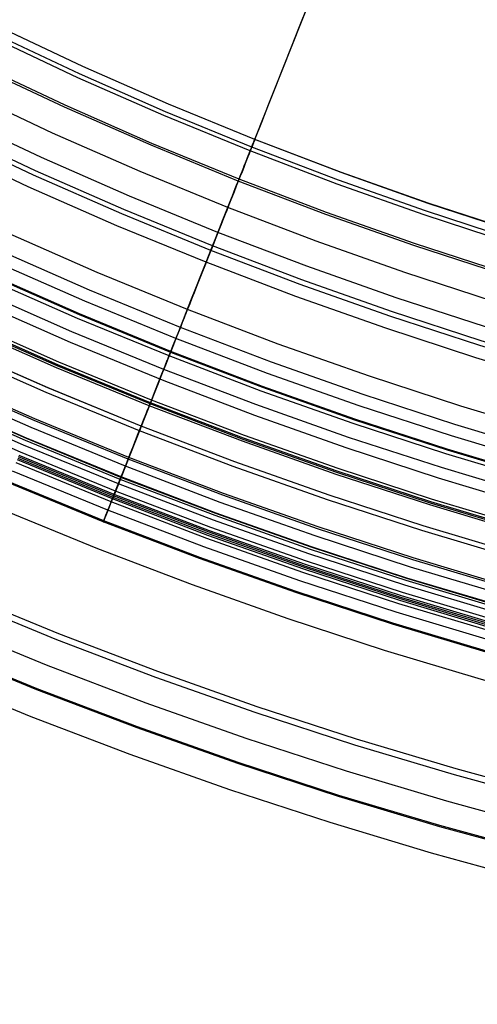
# Model space of a CAD drawing. Header units: millimetres. Extents: x -14 to 488, y -50 to 50.
# Tile 58 of 256: x 195.76 to 199.48, y -35.53 to -27.52. Entities that reach past the tile are written whole.
import ezdxf

# ---------------------------------------------------------------- set-up
doc = ezdxf.new("R2010")
doc.units = ezdxf.units.MM
doc.header["$MEASUREMENT"] = 0
doc.layers.add('Default', color=7, linetype='Continuous')

msp = doc.modelspace()

# ---------------------------------------------------------------- linework, layer by layer
at = {"layer": 'Default'}
for points in [[(206.1369, -30.5713), (205.4397, -30.5003), (204.7387, -30.4125), (204.0344, -30.3077), (203.3274, -30.1855), (202.6184, -30.0455), (201.9078, -29.8877), (201.1964, -29.7117), (200.4848, -29.5173), (199.7737, -29.3043), (199.0637, -29.0727), (198.3556, -28.8224), (197.6501, -28.5531), (196.9479, -28.2649), (196.2497, -27.9579), (195.5563, -27.6319)], [(206.1428, -30.5062), (205.4471, -30.4353), (204.7475, -30.3478), (204.0448, -30.2431), (203.3393, -30.1212), (202.6318, -29.9815), (201.9228, -29.824), (201.2129, -29.6484), (200.5028, -29.4544), (199.7932, -29.2419), (199.0848, -29.0108), (198.3782, -28.761), (197.6742, -28.4923), (196.9735, -28.2048), (196.2768, -27.8983), (195.5848, -27.5731)], [(206.1429, -30.5044), (205.4473, -30.4336), (204.7478, -30.346), (204.0451, -30.2414), (203.3396, -30.1194), (202.6321, -29.9798), (201.9232, -29.8223), (201.2133, -29.6467), (200.5033, -29.4527), (199.7937, -29.2403), (199.0853, -29.0092), (198.3788, -28.7593), (197.6748, -28.4907), (196.9741, -28.2032), (196.2775, -27.8968), (195.5856, -27.5715)], [(206.1338, -30.605), (205.4359, -30.534), (204.7341, -30.4461), (204.029, -30.3411), (203.3213, -30.2188), (202.6114, -30.0787), (201.9001, -29.9206), (201.1879, -29.7444), (200.4755, -29.5498), (199.7636, -29.3367), (199.0528, -29.1048), (198.344, -28.8541), (197.6377, -28.5846), (196.9346, -28.2961), (196.2357, -27.9887), (195.5415, -27.6624)], [(206.1102, -30.8675), (205.4062, -30.7958), (204.6983, -30.7072), (203.9872, -30.6013), (203.2733, -30.4779), (202.5573, -30.3366), (201.8399, -30.1772), (201.1215, -29.9995), (200.403, -29.8032), (199.6849, -29.5882), (198.9681, -29.3543), (198.2531, -29.1015), (197.5406, -28.8296), (196.8316, -28.5386), (196.1266, -28.2286), (195.4264, -27.8994)], [(206.1117, -30.8503), (205.4081, -30.7787), (204.7007, -30.6901), (203.9899, -30.5843), (203.2765, -30.461), (202.5609, -30.3197), (201.8438, -30.1604), (201.1259, -29.9828), (200.4077, -29.7866), (199.6901, -29.5718), (198.9736, -29.338), (198.259, -29.0853), (197.547, -28.8136), (196.8383, -28.5228), (196.1337, -28.2129), (195.4339, -27.884)], [(206.0894, -31.0973), (205.3802, -31.0251), (204.667, -30.9358), (203.9505, -30.8291), (203.2313, -30.7048), (202.51, -30.5624), (201.7871, -30.4018), (201.0634, -30.2228), (200.3395, -30.025), (199.6161, -29.8084), (198.8938, -29.5728), (198.1735, -29.3181), (197.4557, -29.0441), (196.7413, -28.751), (196.031, -28.4386), (195.3256, -28.107)], [(206.0699, -31.3143), (205.3556, -31.2415), (204.6374, -31.1516), (203.9159, -31.0442), (203.1917, -30.919), (202.4653, -30.7757), (201.7374, -30.6139), (201.0086, -30.4336), (200.2796, -30.2345), (199.551, -30.0163), (198.8237, -29.7791), (198.0983, -29.5226), (197.3755, -29.2467), (196.6561, -28.9515), (195.9408, -28.6369), (195.2305, -28.303)], [(206.0592, -31.4328), (205.3422, -31.3598), (204.6213, -31.2696), (203.897, -31.1617), (203.17, -31.036), (202.4409, -30.8921), (201.7102, -30.7298), (200.9786, -30.5488), (200.2468, -30.3489), (199.5155, -30.1299), (198.7854, -29.8918), (198.0572, -29.6343), (197.3317, -29.3574), (196.6096, -29.061), (195.8916, -28.7453), (195.1785, -28.4101)], [(206.0557, -31.4717), (205.3378, -31.3986), (204.616, -31.3082), (203.8908, -31.2003), (203.1629, -31.0744), (202.4329, -30.9303), (201.7012, -30.7678), (200.9688, -30.5866), (200.2361, -30.3864), (199.5039, -30.1672), (198.7729, -29.9287), (198.0438, -29.6709), (197.3173, -29.3937), (196.5943, -29.097), (195.8754, -28.7808), (195.1614, -28.4452)], [(206.0463, -31.5752), (205.3261, -31.5018), (204.6019, -31.4112), (203.8743, -31.3029), (203.144, -31.1766), (202.4115, -31.032), (201.6775, -30.869), (200.9426, -30.6871), (200.2075, -30.4863), (199.4729, -30.2664), (198.7394, -30.0271), (198.0079, -29.7684), (197.2791, -29.4903), (196.5537, -29.1926), (195.8324, -28.8754), (195.1161, -28.5387)], [(206.0093, -31.9859), (205.2796, -31.9116), (204.5459, -31.8198), (203.8089, -31.71), (203.069, -31.5821), (202.3269, -31.4356), (201.5833, -31.2704), (200.8387, -31.0862), (200.094, -30.8828), (199.3498, -30.66), (198.6068, -30.4176), (197.8657, -30.1555), (197.1273, -29.8737), (196.3924, -29.5721), (195.6617, -29.2508)], [(205.9951, -32.1427), (205.2618, -32.0681), (204.5246, -31.9758), (203.7839, -31.8655), (203.0403, -31.7369), (202.2946, -31.5898), (201.5473, -31.4237), (200.7991, -31.2386), (200.0507, -31.0342), (199.3028, -30.8102), (198.5561, -30.5667), (197.8114, -30.3033), (197.0693, -30.0201), (196.3308, -29.7171), (195.5965, -29.3941)], [(205.9864, -32.2396), (205.2509, -32.1647), (204.5114, -32.0721), (203.7684, -31.9615), (203.0226, -31.8326), (202.2746, -31.685), (201.5251, -31.5184), (200.7746, -31.3327), (200.0239, -31.1277), (199.2737, -30.9031), (198.5248, -30.6587), (197.7778, -30.3946), (197.0335, -30.1106), (196.2927, -29.8066), (195.5562, -29.4826)], [(205.9727, -32.3913), (205.2337, -32.3161), (204.4907, -32.2231), (203.7442, -32.1119), (202.9949, -31.9824), (202.2434, -31.8341), (201.4902, -31.6667), (200.7362, -31.4802), (199.982, -31.2741), (199.2283, -31.0485), (198.4758, -30.803), (197.7253, -30.5376), (196.9775, -30.2522), (196.2332, -29.9468), (195.4931, -29.6213)], [(195.5071, -29.5907), (196.2463, -29.9158), (196.9898, -30.2209), (197.7369, -30.506), (198.4866, -30.7711), (199.2383, -31.0164), (199.9913, -31.2418), (200.7447, -31.4476), (201.4979, -31.634), (202.2503, -31.8011), (203.001, -31.9493), (203.7496, -32.0787), (204.4953, -32.1897), (205.2375, -32.2826), (205.9757, -32.3578)], [(205.9762, -32.3521), (205.2382, -32.2769), (204.496, -32.184), (203.7505, -32.073), (203.0021, -31.9436), (202.2514, -31.7955), (201.4992, -31.6284), (200.7461, -31.4421), (199.9928, -31.2363), (199.24, -31.0109), (198.4884, -30.7657), (197.7388, -30.5006), (196.992, -30.2156), (196.2486, -29.9105), (195.5094, -29.5855)], [(205.9621, -32.5089), (205.2204, -32.4334), (204.4747, -32.34), (203.7255, -32.2285), (202.9734, -32.0984), (202.2191, -31.9496), (201.4633, -31.7817), (200.7065, -31.5944), (199.9495, -31.3876), (199.193, -31.1611), (198.4378, -30.9148), (197.6845, -30.6484), (196.934, -30.362), (196.187, -30.0554), (195.4443, -29.7288)], [(195.4224, -29.8096), (196.1747, -30.141), (196.9351, -30.4532), (197.6723, -30.7347), (198.4161, -30.9983), (199.1661, -31.2437), (199.9218, -31.471), (200.6828, -31.6798), (201.4486, -31.8702), (202.2188, -32.042), (202.993, -32.195), (203.7265, -32.3221), (204.4626, -32.4323), (205.2011, -32.5256), (205.9416, -32.6021)], [(195.4224, -29.8096), (196.1747, -30.141), (196.9351, -30.4532), (197.6723, -30.7347), (198.4161, -30.9983), (199.1661, -31.2437), (199.9218, -31.471), (200.6828, -31.6798), (201.4486, -31.8702), (202.2188, -32.042), (202.993, -32.195), (203.7265, -32.3221), (204.4626, -32.4323), (205.2011, -32.5256), (205.9416, -32.6021)], [(205.9335, -32.8255), (205.1846, -32.7493), (204.4315, -32.655), (203.675, -32.5424), (202.9156, -32.411), (202.1539, -32.2607), (201.3906, -32.0912), (200.6264, -31.9021), (199.862, -31.6933), (199.0982, -31.4646), (198.3355, -31.2158), (197.5749, -30.9468), (196.817, -30.6576), (196.0626, -30.348), (195.3126, -30.0182)], [(205.935, -32.8095), (205.1864, -32.7333), (204.4337, -32.6391), (203.6776, -32.5265), (202.9185, -32.3953), (202.1572, -32.245), (201.3943, -32.0755), (200.6305, -31.8866), (199.8665, -31.6779), (199.1029, -31.4492), (198.3407, -31.2006), (197.5804, -30.9317), (196.8229, -30.6426), (196.0689, -30.3332), (195.3193, -30.0035)], [(205.9359, -32.7989), (205.1876, -32.7227), (204.4352, -32.6285), (203.6792, -32.516), (202.9204, -32.3848), (202.1594, -32.2346), (201.3967, -32.0652), (200.6332, -31.8763), (199.8694, -31.6676), (199.1061, -31.4391), (198.3441, -31.1905), (197.5841, -30.9217), (196.8268, -30.6327), (196.0731, -30.3234), (195.3237, -29.9939)], [(205.938, -32.776), (205.1902, -32.6999), (204.4383, -32.6058), (203.6829, -32.4933), (202.9246, -32.3622), (202.1641, -32.2121), (201.402, -32.0428), (200.639, -31.854), (199.8757, -31.6455), (199.113, -31.4171), (198.3515, -31.1687), (197.592, -30.9002), (196.8353, -30.6114), (196.0821, -30.3023), (195.3332, -29.9729)], [(205.9175, -33.0027), (205.1645, -32.926), (204.4074, -32.8312), (203.6468, -32.718), (202.8832, -32.5859), (202.1174, -32.4348), (201.35, -32.2643), (200.5816, -32.0742), (199.8131, -31.8643), (199.0451, -31.6343), (198.2783, -31.3842), (197.5135, -31.1137), (196.7515, -30.8229), (195.9931, -30.5117), (195.239, -30.1801)], [(205.9176, -33.0024), (205.1646, -32.9257), (204.4074, -32.831), (203.6468, -32.7177), (202.8833, -32.5857), (202.1175, -32.4346), (201.35, -32.2641), (200.5817, -32.074), (199.8132, -31.864), (199.0451, -31.6341), (198.2784, -31.3839), (197.5136, -31.1135), (196.7516, -30.8227), (195.9932, -30.5115), (195.2391, -30.1798)], [(205.9139, -33.0428), (205.16, -32.9661), (204.4019, -32.8712), (203.6404, -32.7578), (202.8759, -32.6256), (202.1091, -32.4743), (201.3408, -32.3036), (200.5715, -32.1133), (199.802, -31.9031), (199.033, -31.6728), (198.2653, -31.4224), (197.4996, -31.1516), (196.7367, -30.8604), (195.9773, -30.5488), (195.2223, -30.2168)], [(205.8929, -33.2755), (205.1337, -33.1982), (204.3702, -33.1026), (203.6033, -32.9884), (202.8334, -32.8553), (202.0612, -32.7029), (201.2874, -32.531), (200.5127, -32.3393), (199.7377, -32.1276), (198.9633, -31.8957), (198.1901, -31.6435), (197.419, -31.3708), (196.6507, -31.0776), (195.8859, -30.7638), (195.1256, -30.4294)], [(205.886, -33.3526), (205.1249, -33.2751), (204.3597, -33.1793), (203.591, -33.0649), (202.8193, -32.9314), (202.0453, -32.7787), (201.2697, -32.6064), (200.4932, -32.4143), (199.7164, -32.2021), (198.9402, -31.9697), (198.1652, -31.7169), (197.3923, -31.4435), (196.6222, -31.1496), (195.8557, -30.8351), (195.0935, -30.4999)], [(205.8915, -33.2909), (205.1319, -33.2135), (204.3681, -33.1179), (203.6008, -33.0037), (202.8306, -32.8705), (202.058, -32.718), (201.2839, -32.546), (200.5088, -32.3543), (199.7335, -32.1425), (198.9587, -31.9105), (198.1852, -31.6582), (197.4137, -31.3854), (196.645, -31.092), (195.8799, -30.778), (195.1192, -30.4435)], [(205.8772, -33.4496), (205.1139, -33.3719), (204.3465, -33.2759), (203.5755, -33.1611), (202.8016, -33.0273), (202.0253, -32.8741), (201.2474, -32.7013), (200.4686, -32.5086), (199.6896, -32.2958), (198.9111, -32.0627), (198.1339, -31.8091), (197.3587, -31.535), (196.5863, -31.2402), (195.8175, -30.9248), (195.0532, -30.5886)], [(205.8776, -33.4459), (205.1144, -33.3682), (204.347, -33.2721), (203.5761, -33.1573), (202.8022, -33.0235), (202.0261, -32.8704), (201.2483, -32.6976), (200.4696, -32.5049), (199.6907, -32.2921), (198.9122, -32.059), (198.1351, -31.8055), (197.36, -31.5314), (196.5877, -31.2367), (195.819, -30.9213), (195.0548, -30.5851)], [(205.8721, -33.5065), (205.1075, -33.4287), (204.3388, -33.3324), (203.5664, -33.2174), (202.7912, -33.0834), (202.0136, -32.9299), (201.2344, -32.7568), (200.4543, -32.5638), (199.6739, -32.3506), (198.8941, -32.1172), (198.1155, -31.8632), (197.339, -31.5886), (196.5653, -31.2933), (195.7952, -30.9773), (195.0296, -30.6406)], [(205.8756, -33.4671), (205.112, -33.3894), (204.3441, -33.2932), (203.5727, -33.1784), (202.7984, -33.0445), (202.0217, -32.8912), (201.2434, -32.7183), (200.4642, -32.5255), (199.6848, -32.3126), (198.9059, -32.0794), (198.1282, -31.8257), (197.3526, -31.5515), (196.5798, -31.2565), (195.8107, -30.9409), (195.0459, -30.6046)], [(205.8664, -33.5694), (205.1004, -33.4914), (204.3302, -33.3949), (203.5564, -33.2798), (202.7797, -33.1454), (202.0006, -32.9917), (201.22, -32.8183), (200.4384, -32.6249), (199.6565, -32.4113), (198.8752, -32.1774), (198.0952, -31.9229), (197.3172, -31.6478), (196.5421, -31.352), (195.7705, -31.0354), (195.0034, -30.698)], [(205.8627, -33.6109), (205.0957, -33.5328), (204.3245, -33.4363), (203.5498, -33.3209), (202.7721, -33.1864), (201.9921, -33.0325), (201.2104, -32.8589), (200.4279, -32.6652), (199.6451, -32.4514), (198.8628, -32.2172), (198.0818, -31.9624), (197.3028, -31.687), (196.5267, -31.3908), (195.7542, -31.0738)], [(205.8639, -33.5975), (205.0972, -33.5195), (204.3264, -33.423), (203.5519, -33.3077), (202.7745, -33.1733), (201.9948, -33.0194), (201.2135, -32.8458), (200.4312, -32.6523), (199.6487, -32.4385), (198.8668, -32.2044), (198.0861, -31.9497), (197.3075, -31.6744), (196.5316, -31.3783), (195.7595, -31.0614)], [(205.8579, -33.6641), (205.0897, -33.5859), (204.3173, -33.4892), (203.5413, -33.3736), (202.7624, -33.239), (201.9811, -33.0848), (201.1982, -32.9109), (200.4144, -32.7169), (199.6304, -32.5028), (198.8468, -32.2682), (198.0646, -32.013), (197.2844, -31.7371), (196.5071, -31.4404), (195.7333, -31.1229)], [(205.8603, -33.6372), (205.0927, -33.5591), (204.3209, -33.4625), (203.5456, -33.347), (202.7673, -33.2125), (201.9867, -33.0584), (201.2044, -32.8846), (200.4212, -32.6908), (199.6378, -32.4768), (198.8549, -32.2424), (198.0733, -31.9875), (197.2937, -31.7118), (196.517, -31.4154), (195.7439, -31.0981)], [(205.8615, -33.6237), (205.0942, -33.5455), (204.3228, -33.449), (203.5478, -33.3336), (202.7698, -33.1991), (201.9894, -33.0451), (201.2075, -32.8714), (200.4246, -32.6777), (199.6415, -32.4637), (198.859, -32.2294), (198.0777, -31.9745), (197.2984, -31.699), (196.522, -31.4027), (195.7492, -31.0856)], [(205.8514, -33.7359), (205.0815, -33.6575), (204.3075, -33.5606), (203.5299, -33.4449), (202.7492, -33.3099), (201.9663, -33.1554), (201.1818, -32.9811), (200.3962, -32.7867), (199.6105, -32.5721), (198.8253, -32.337), (198.0414, -32.0813), (197.2595, -31.8048), (196.4805, -31.5075), (195.7051, -31.1893)], [(205.8422, -33.8375), (205.07, -33.7589), (204.2937, -33.6617), (203.5137, -33.5455), (202.7307, -33.4102), (201.9454, -33.2552), (201.1585, -33.0804), (200.3706, -32.8854), (199.5825, -32.6701), (198.7949, -32.4343), (198.0086, -32.1778), (197.2244, -31.9005), (196.443, -31.6023), (195.6652, -31.2831)], [(205.843, -33.8285), (205.0711, -33.7499), (204.2949, -33.6528), (203.5151, -33.5367), (202.7323, -33.4013), (201.9472, -33.2464), (201.1605, -33.0716), (200.3728, -32.8767), (199.5849, -32.6615), (198.7976, -32.4257), (198.0115, -32.1693), (197.2275, -31.8921), (196.4463, -31.5939), (195.6688, -31.2749)], [(195.5997, -31.4925), (196.3944, -31.8189), (197.1649, -32.1131), (197.9423, -32.3886), (198.7261, -32.6451), (199.5159, -32.8826), (200.3113, -33.1009), (201.1117, -33.2998), (201.9166, -33.4793), (202.7257, -33.6393), (203.4923, -33.7721), (204.2617, -33.8873), (205.0335, -33.9848), (205.8074, -34.0648)], [(195.5997, -31.4925), (196.3944, -31.8189), (197.1649, -32.1131), (197.9423, -32.3886), (198.7261, -32.6451), (199.5159, -32.8826), (200.3113, -33.1009), (201.1117, -33.2998), (201.9166, -33.4793), (202.7257, -33.6393), (203.4923, -33.7721), (204.2617, -33.8873), (205.0335, -33.9848), (205.8074, -34.0648)], [(205.7541, -34.814), (204.9595, -34.7331), (204.1606, -34.633), (203.358, -34.5136), (202.5523, -34.3742), (201.7442, -34.2148), (200.9344, -34.0349), (200.1237, -33.8343), (199.3127, -33.6127), (198.5022, -33.3701), (197.6931, -33.1061), (196.8861, -32.8208), (196.0821, -32.5139), (195.2818, -32.1855)], [(205.7496, -34.864), (204.9539, -34.783), (204.1538, -34.6829), (203.35, -34.5632), (202.5431, -34.4237), (201.7339, -34.264), (200.9229, -34.0838), (200.111, -33.8829), (199.2988, -33.6611), (198.4872, -33.4181), (197.6769, -33.1537), (196.8688, -32.868), (196.0636, -32.5607), (195.2621, -32.2318)], [(205.7296, -35.0861), (204.9287, -35.0046), (204.1235, -34.9038), (203.3146, -34.7833), (202.5026, -34.6429), (201.6881, -34.4822), (200.872, -34.3009), (200.0548, -34.0987), (199.2375, -33.8754), (198.4207, -33.6309), (197.6052, -33.3648), (196.7919, -33.0772), (195.9815, -32.768), (195.1749, -32.437)], [(205.7102, -35.3003), (204.9045, -35.2183), (204.0944, -35.1169), (203.2804, -34.9957), (202.4634, -34.8544), (201.644, -34.6927), (200.8228, -34.5103), (200.0007, -34.3069), (199.1783, -34.0822), (198.3565, -33.8362), (197.536, -33.5685), (196.7177, -33.2791), (195.9023, -32.968), (195.0908, -32.6349)], [(205.7111, -35.2914), (204.9055, -35.2093), (204.0956, -35.108), (203.2819, -34.9868), (202.4651, -34.8456), (201.6458, -34.6839), (200.8249, -34.5015), (200.0029, -34.2982), (199.1808, -34.0736), (198.3592, -33.8276), (197.5389, -33.56), (196.7208, -33.2707), (195.9056, -32.9596), (195.0943, -32.6267)], [(195.0247, -32.8441), (195.8538, -33.1845), (196.6575, -33.4915), (197.4684, -33.7788), (198.2861, -34.0464), (199.1101, -34.2942), (199.9398, -34.5219), (200.7747, -34.7295), (201.6144, -34.9167), (202.4585, -35.0835), (203.2581, -35.2221), (204.0608, -35.3423), (204.8659, -35.444), (205.6732, -35.5274)]]:
    msp.add_lwpolyline(points, dxfattribs=at)
at = {"layer": 'Default', "extrusion": (0.929787, -0.368098, 0)}
for points in [[(44.1765, 22.2174), (44.1762, 22.1869), (44.1751, 22.1561), (44.1732, 22.125), (44.1706, 22.0937), (44.1672, 22.0623), (44.1629, 22.0306), (44.1579, 21.9988), (44.152, 21.9669), (44.1453, 21.9349), (44.1377, 21.9028), (44.1292, 21.8707), (44.1198, 21.8386), (44.1096, 21.8065), (44.0984, 21.7745), (44.0864, 21.7425), (44.0734, 21.7107), (44.0595, 21.679), (44.0447, 21.6474), (44.029, 21.6161), (44.0124, 21.5851), (43.9949, 21.5543), (43.9765, 21.5239), (43.9573, 21.4938), (43.9371, 21.4641), (43.9161, 21.4347), (43.8942, 21.4059), (43.8715, 21.3775), (43.848, 21.3497), (43.8237, 21.3223), (43.7987, 21.2956), (43.7729, 21.2694), (43.7463, 21.2439), (43.7191, 21.219), (43.6912, 21.1948), (43.6626, 21.1713), (43.6335, 21.1486), (43.6038, 21.1265), (43.5735, 21.1053), (43.5427, 21.0848), (43.5115, 21.0651), (43.4798, 21.0462), (43.4476, 21.0281), (43.4152, 21.0109), (43.3823, 20.9945), (43.3492, 20.9789), (43.3158, 20.9642), (43.2822, 20.9503), (43.2484, 20.9373), (43.2144, 20.9252), (43.1803, 20.9139), (43.1461, 20.9034), (43.1119, 20.8938), (43.0776, 20.885), (43.0434, 20.8771), (43.0091, 20.87), (42.975, 20.8636), (42.9409, 20.8581), (42.907, 20.8534), (42.8733, 20.8494), (42.8397, 20.8462), (42.8063, 20.8438), (42.7732, 20.842), (42.7403, 20.841), (42.7077, 20.8407), (42.6751, 20.841), (42.6422, 20.842), (42.6091, 20.8438), (42.5757, 20.8462), (42.5422, 20.8494), (42.5084, 20.8534), (42.4745, 20.8581), (42.4405, 20.8636), (42.4063, 20.87), (42.3721, 20.8771), (42.3378, 20.885), (42.3036, 20.8938), (42.2693, 20.9034), (42.2351, 20.9139), (42.201, 20.9252), (42.1671, 20.9373), (42.1333, 20.9503), (42.0996, 20.9642), (42.0662, 20.9789), (42.0331, 20.9945), (42.0003, 21.0109), (41.9678, 21.0281), (41.9357, 21.0462), (41.904, 21.0651), (41.8727, 21.0848), (41.8419, 21.1053), (41.8117, 21.1265), (41.7819, 21.1486), (41.7528, 21.1713), (41.7243, 21.1948), (41.6964, 21.219), (41.6691, 21.2439), (41.6426, 21.2694), (41.6168, 21.2956), (41.5917, 21.3223), (41.5674, 21.3497), (41.5439, 21.3775), (41.5212, 21.4059), (41.4994, 21.4347), (41.4783, 21.4641), (41.4582, 21.4938), (41.4389, 21.5239), (41.4205, 21.5543), (41.403, 21.5851), (41.3864, 21.6161), (41.3707, 21.6474), (41.3559, 21.679), (41.3421, 21.7107), (41.3291, 21.7425), (41.317, 21.7745), (41.3059, 21.8065), (41.2956, 21.8386), (41.2863, 21.8707), (41.2778, 21.9028), (41.2702, 21.9349), (41.2634, 21.9669), (41.2576, 21.9988), (41.2525, 22.0306), (41.2483, 22.0623), (41.2449, 22.0937), (41.2422, 22.125), (41.2404, 22.1561), (41.2393, 22.1869), (41.2389, 22.2174)], [(41.2389, 22.2174), (41.2393, 22.248), (41.2404, 22.2788), (41.2422, 22.3099), (41.2449, 22.3411), (41.2483, 22.3726), (41.2525, 22.4043), (41.2576, 22.436), (41.2634, 22.468), (41.2702, 22.5), (41.2778, 22.532), (41.2863, 22.5641), (41.2956, 22.5963), (41.3059, 22.6284), (41.317, 22.6604), (41.3291, 22.6924), (41.3421, 22.7242), (41.3559, 22.7559), (41.3707, 22.7874), (41.3864, 22.8187), (41.403, 22.8498), (41.4205, 22.8806), (41.4389, 22.911), (41.4582, 22.9411), (41.4783, 22.9708), (41.4994, 23.0001), (41.5212, 23.029), (41.5439, 23.0574), (41.5674, 23.0852), (41.5917, 23.1125), (41.6168, 23.1393), (41.6426, 23.1654), (41.6691, 23.191), (41.6964, 23.2158), (41.7243, 23.24), (41.7528, 23.2635), (41.7819, 23.2863), (41.8117, 23.3083), (41.8419, 23.3296), (41.8727, 23.3501), (41.904, 23.3698), (41.9357, 23.3887), (41.9678, 23.4068), (42.0003, 23.424), (42.0331, 23.4404), (42.0662, 23.456), (42.0996, 23.4707), (42.1333, 23.4845), (42.1671, 23.4975), (42.201, 23.5097), (42.2351, 23.521), (42.2693, 23.5315), (42.3036, 23.5411), (42.3378, 23.5498), (42.3721, 23.5578), (42.4063, 23.5649), (42.4405, 23.5712), (42.4745, 23.5767), (42.5084, 23.5815), (42.5422, 23.5854), (42.5757, 23.5886), (42.6091, 23.5911), (42.6422, 23.5928), (42.6751, 23.5939), (42.7077, 23.5942), (42.7403, 23.5939), (42.7732, 23.5928), (42.8063, 23.5911), (42.8397, 23.5886), (42.8733, 23.5854), (42.907, 23.5815), (42.9409, 23.5767), (42.975, 23.5712), (43.0091, 23.5649), (43.0434, 23.5578), (43.0776, 23.5498), (43.1119, 23.5411), (43.1461, 23.5315), (43.1803, 23.521), (43.2144, 23.5097), (43.2484, 23.4975), (43.2822, 23.4845), (43.3158, 23.4707), (43.3492, 23.456), (43.3823, 23.4404), (43.4152, 23.424), (43.4476, 23.4068), (43.4798, 23.3887), (43.5115, 23.3698), (43.5427, 23.3501), (43.5735, 23.3296), (43.6038, 23.3083), (43.6335, 23.2863), (43.6626, 23.2635), (43.6912, 23.24), (43.7191, 23.2158), (43.7463, 23.191), (43.7729, 23.1654), (43.7987, 23.1393), (43.8237, 23.1125), (43.848, 23.0852), (43.8715, 23.0574), (43.8942, 23.029), (43.9161, 23.0001), (43.9371, 22.9708), (43.9573, 22.9411), (43.9765, 22.911), (43.9949, 22.8806), (44.0124, 22.8498), (44.029, 22.8187), (44.0447, 22.7874), (44.0595, 22.7559), (44.0734, 22.7242), (44.0864, 22.6924), (44.0984, 22.6604), (44.1096, 22.6284), (44.1198, 22.5963), (44.1292, 22.5641), (44.1377, 22.532), (44.1453, 22.5), (44.152, 22.468), (44.1579, 22.436), (44.1629, 22.4043), (44.1672, 22.3726), (44.1706, 22.3411), (44.1732, 22.3099), (44.1751, 22.2788), (44.1762, 22.248), (44.1765, 22.2174)]]:
    msp.add_lwpolyline(points, dxfattribs=at)
at = {"layer": 'Default'}
for points in [[(198.2997, -26.9124, 76.8205), (197.7333, -28.343, 67.1065), (197.3173, -29.3937, 58.875), (197.0226, -30.1382, 51.8783), (196.8268, -30.6327, 46.0296), (196.6222, -31.1496, 37.0252), (196.522, -31.4027, 30.0773), (196.5136, -31.424, 28.9443), (196.5132, -31.4249, 28.4238), (196.517, -31.4154, 27.9372), (196.5208, -31.4058, 27.7073), (196.5259, -31.3927, 27.487), (196.5325, -31.3761, 27.2763), (196.5405, -31.3559, 27.0759), (196.55, -31.3319, 26.8859), (196.561, -31.3041, 26.7068), (196.5671, -31.2887, 26.6215), (196.5736, -31.2724, 26.539), (196.5804, -31.2551, 26.4594), (196.5877, -31.2367, 26.3827), (196.5954, -31.2173, 26.3083), (196.6035, -31.1967, 26.2357), (196.6121, -31.175, 26.1648), (196.6211, -31.1524, 26.0956), (196.6304, -31.1288, 26.0282), (196.6401, -31.1043, 25.9625), (196.6502, -31.0789, 25.8986), (196.6605, -31.0528, 25.8366), (196.6711, -31.026, 25.7763), (196.682, -30.9985, 25.7179), (196.6931, -30.9704, 25.6614), (196.7045, -30.9417, 25.6068), (196.716, -30.9125, 25.554), (196.7277, -30.883, 25.5031), (196.7396, -30.853, 25.4542), (196.7516, -30.8227, 25.4072), (196.7637, -30.7922, 25.3622), (196.7758, -30.7615, 25.3192), (196.788, -30.7307, 25.2781), (196.8002, -30.6999, 25.2389), (196.8124, -30.6692, 25.2018), (196.8245, -30.6386, 25.1666), (196.8365, -30.6084, 25.1334), (196.8483, -30.5784, 25.1021), (196.86, -30.5489, 25.0728), (196.8714, -30.52, 25.0455), (196.8827, -30.4916, 25.0202), (196.8936, -30.4639, 24.9968), (196.9043, -30.4371, 24.9754), (196.9146, -30.411, 24.956), (196.9245, -30.386, 24.9385), (196.9293, -30.3738, 24.9305), (196.934, -30.362, 24.923), (196.9488, -30.3245, 24.9005), (196.9519, -30.3166, 24.8961), (196.9549, -30.3091, 24.8921), (196.9578, -30.3018, 24.8884), (196.9607, -30.2945, 24.8849), (196.9637, -30.2871, 24.8816), (196.9667, -30.2794, 24.8784), (196.9698, -30.2714, 24.8752), (196.9732, -30.2629, 24.872), (196.9898, -30.2209, 24.8577)], [(196.9898, -30.2209, 24.8577), (197.014, -30.16, 24.8387), (197.0378, -30.0998, 24.8179), (197.0613, -30.0404, 24.7953), (197.0845, -29.9817, 24.7711), (197.1074, -29.9239, 24.7452), (197.13, -29.867, 24.7178), (197.1521, -29.811, 24.6889), (197.1739, -29.756, 24.6585), (197.1953, -29.7021, 24.6268), (197.2162, -29.6492, 24.5938), (197.2367, -29.5974, 24.5595), (197.2567, -29.5469, 24.524), (197.2762, -29.4975, 24.4873), (197.2952, -29.4495, 24.4496), (197.3138, -29.4027, 24.4108), (197.3317, -29.3574, 24.3711), (197.3491, -29.3134, 24.3305), (197.366, -29.2708, 24.289), (197.3823, -29.2297, 24.2467), (197.398, -29.1899, 24.2037), (197.4132, -29.1514, 24.1601), (197.4279, -29.1143, 24.1159), (197.4421, -29.0786, 24.0711), (197.4557, -29.0441, 24.0259), (197.4688, -29.011, 23.9802), (197.4814, -28.9792, 23.9342), (197.4935, -28.9486, 23.8879), (197.5052, -28.9192, 23.8412), (197.5163, -28.8911, 23.7943), (197.527, -28.8641, 23.7472), (197.5372, -28.8383, 23.6999), (197.547, -28.8136, 23.6525), (197.5563, -28.79, 23.6049), (197.5652, -28.7675, 23.5572), (197.5737, -28.7461, 23.5094), (197.5818, -28.7257, 23.4616), (197.5895, -28.7063, 23.4137), (197.5968, -28.6878, 23.3657), (197.6037, -28.6704, 23.3176), (197.6102, -28.6539, 23.2695), (197.6164, -28.6383, 23.2214), (197.6222, -28.6236, 23.1732), (197.6277, -28.6098, 23.1251), (197.6328, -28.5969, 23.0769), (197.6421, -28.5734, 22.9805), (197.6501, -28.5531, 22.8843), (197.657, -28.5358, 22.7881), (197.6627, -28.5213, 22.6922), (197.6673, -28.5096, 22.5964), (197.6709, -28.5007, 22.5007), (197.6734, -28.4944, 22.4053), (197.6748, -28.4907, 22.31), (197.6753, -28.4895, 22.2148), (197.6748, -28.4907, 22.1199), (197.6734, -28.4943, 22.0251), (197.6711, -28.5002, 21.9305), (197.6678, -28.5084, 21.8361), (197.6636, -28.519, 21.742), (197.6585, -28.532, 21.648), (197.6525, -28.5472, 21.5543), (197.6455, -28.5647, 21.4608), (197.6377, -28.5846, 21.3677), (197.6289, -28.6067, 21.2748), (197.6192, -28.6312, 21.1822), (197.6085, -28.6581, 21.09), (197.597, -28.6874, 20.9981), (197.5844, -28.7192, 20.9067), (197.5708, -28.7534, 20.8157), (197.5562, -28.7902, 20.7252), (197.5406, -28.8296, 20.6352), (197.524, -28.8717, 20.5457), (197.5063, -28.9164, 20.4569), (197.4875, -28.964, 20.3689), (197.4675, -29.0144, 20.2816), (197.4463, -29.0678, 20.1953), (197.424, -29.1243, 20.1099), (197.4004, -29.1839, 20.0257), (197.3755, -29.2467, 19.9426), (197.3493, -29.3129, 19.8609), (197.3218, -29.3824, 19.7806), (197.3075, -29.4184, 19.7411), (197.2929, -29.4553, 19.702), (197.278, -29.4931, 19.6634), (197.2627, -29.5318, 19.6253), (197.247, -29.5713, 19.5877), (197.231, -29.6118, 19.5507), (197.2146, -29.6531, 19.5143), (197.1979, -29.6954, 19.4784), (197.1808, -29.7386, 19.4432), (197.1633, -29.7827, 19.4086), (197.1455, -29.8277, 19.3747), (197.1207, -29.8904, 19.3294), (197.114, -29.9074, 19.3166), (197.1071, -29.9248, 19.3029), (197.1, -29.9426, 19.2883), (197.0927, -29.961, 19.2726), (197.0852, -29.98, 19.2558), (197.0693, -30.0201, 19.2183), (197.0521, -30.0636, 19.175), (197.0335, -30.1106, 19.1253), (197.0135, -30.1613, 19.069), (196.992, -30.2156, 19.0055), (196.9697, -30.2717, 18.9373), (196.9481, -30.3263, 18.8682), (196.9269, -30.3799, 18.797), (196.906, -30.4327, 18.7226), (196.8853, -30.4851, 18.6436), (196.8646, -30.5373, 18.5591), (196.8438, -30.5897, 18.4678), (196.8229, -30.6426, 18.3684), (196.8016, -30.6963, 18.26), (196.7801, -30.7507, 18.1415), (196.7584, -30.8054, 18.0118), (196.7367, -30.8604, 17.87), (196.7149, -30.9154, 17.7151), (196.6932, -30.9701, 17.5462), (196.6718, -31.0243, 17.3627), (196.6507, -31.0776, 17.1636), (196.63, -31.1298, 16.9483), (196.6099, -31.1806, 16.7161), (196.5905, -31.2297, 16.4664), (196.5718, -31.2769, 16.1986), (196.554, -31.3218, 15.912), (196.5372, -31.3642, 15.6061), (196.5071, -31.4404, 14.9339), (196.4822, -31.5033, 14.177), (196.4633, -31.551, 13.3305), (196.4511, -31.5818, 12.3895), (196.443, -31.6023, 5.7896), (196.4436, -31.6008, 5.6241), (196.4454, -31.5962, 5.4622), (196.4484, -31.5887, 5.3039), (196.4525, -31.5781, 5.1493), (196.4579, -31.5647, 4.9982), (196.4643, -31.5484, 4.8508), (196.4719, -31.5293, 4.707), (196.4805, -31.5075, 4.5668), (196.4902, -31.4829, 4.4302), (196.501, -31.4558, 4.2971), (196.5128, -31.426, 4.1676), (196.5255, -31.3937, 4.0416), (196.5393, -31.3589, 3.919), (196.554, -31.3217, 3.7997), (196.5697, -31.2821, 3.6838), (196.5863, -31.2402, 3.5711), (196.6038, -31.196, 3.4617), (196.6222, -31.1496, 3.3554), (196.6415, -31.1008, 3.2521), (196.6617, -31.0498, 3.1517), (196.6828, -30.9965, 3.0541), (196.7048, -30.9409, 2.9593), (196.7277, -30.8831, 2.8671), (196.7515, -30.8229, 2.7774), (196.7762, -30.7605, 2.69), (196.8019, -30.6957, 2.6051), (196.8285, -30.6284, 2.5223), (196.8562, -30.5586, 2.4417), (196.8848, -30.4862, 2.3632), (196.9146, -30.411, 2.2867), (196.9455, -30.333, 2.2121), (196.9775, -30.2522, 2.1394), (197.0106, -30.1684, 2.0684), (197.045, -30.0815, 1.9992), (197.0807, -29.9915, 1.9318), (197.1176, -29.8981, 1.8661), (197.1559, -29.8015, 1.8021), (197.1955, -29.7013, 1.74), (197.2366, -29.5976, 1.6796), (197.2791, -29.4903, 1.621), (197.3231, -29.3792, 1.5642), (197.3686, -29.2643, 1.5092), (197.4156, -29.1456, 1.4561), (197.4641, -29.0229, 1.405), (197.5142, -28.8963, 1.3559), (197.5659, -28.7657, 1.3088), (197.6193, -28.6311, 1.2638), (197.6742, -28.4923, 1.2211), (197.7308, -28.3494, 1.1805), (197.789, -28.2024, 1.1423), (197.8488, -28.0512, 1.1063), (197.9103, -27.8958, 1.0728), (197.9735, -27.7363, 1.0416), (198.0382, -27.5727, 1.013), (198.1727, -27.2331, 0.9632)]]:
    msp.add_polyline3d(points, dxfattribs=at)

doc.saveas('drawing.dxf')
